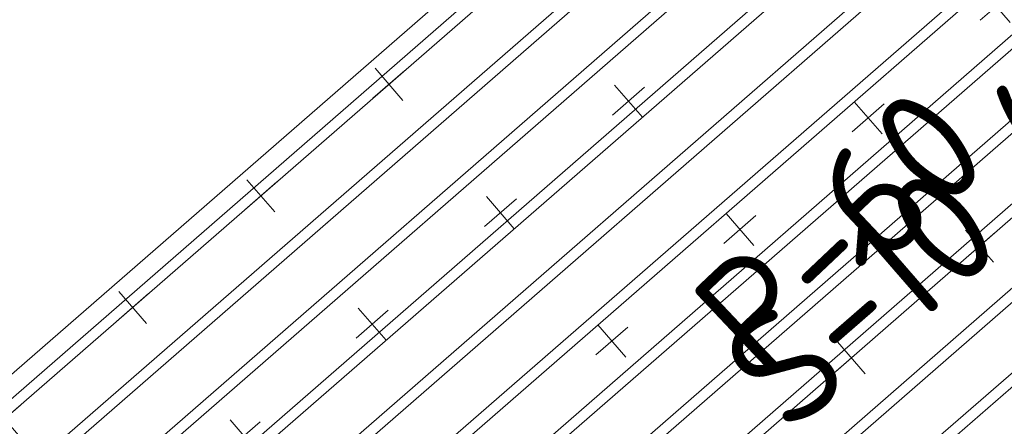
# Model space of a CAD drawing. Header units: millimetres. Extents: x 102382 to 164490, y 45733 to 103316.
# Tile 129 of 183: x 145032 to 146192, y 72785 to 73263. Entities that reach past the tile are written whole.
import ezdxf

# ---------------------------------------------------------------- set-up
doc = ezdxf.new("R2010")
doc.units = ezdxf.units.MM
for name, color, linetype, lineweight, true_color in [('_SA-LAGI', 7, 'Continuous', 9, 0x5b5b5b), ('_SA-LAGI_hatch', 7, 'Continuous', 5, 0x787878), ('_SA-PORAND', 7, 'Continuous', 9, 0x5b5b5b), ('_SA-PORAND_hatch', 254, 'Continuous', 9, 0xbebebe), ('_SA-PORAND_tekst', 7, 'Continuous', 9, 0x5b5b5b), ('_SA-SEIN_tekst', 250, 'Continuous', 0, 0x333333)]:
    doc.layers.add(name, color=color, linetype=linetype, lineweight=lineweight, true_color=true_color)
doc.styles.add('DIN Pro Medium-Medium', font='txt')

msp = doc.modelspace()

# ---------------------------------------------------------------- hatches: boundary and pattern name
at = {"layer": '_SA-LAGI_hatch'}
h = msp.add_hatch(dxfattribs=at)
h.set_pattern_fill('Plus', color=256, scale=200, angle=41, style=0, pattern_type=2)
h.set_pattern_definition([(41, (-18.87, -16.4), (-131.2118, 150.94192), [50, -150]), (131, (16.4, -18.87), (-150.94192, -131.2118), [50, -150])])
h.paths.add_polyline_path([(147762.2, 75227.5), (148483.9, 74397.3), (144555.6, 70982.5), (143833.9, 71812.7)], flags=0)
at = {"layer": '_SA-PORAND_hatch', "true_color": 0x81a8ca}
h = msp.add_hatch(dxfattribs=at)
h.set_pattern_fill('Hatch2', color=143, scale=200, angle=41, style=0, pattern_type=2)
h.set_pattern_definition([(41, (2e-12, -2e-12), (-49.204427, 56.60322), []), (41, (-8.2, 9.434), (-49.204427, 56.60322), [])])
h.paths.add_polyline_path([(147762.2, 75227.5), (148483.9, 74397.3), (144555.6, 70982.5), (143833.9, 71812.7)], flags=0)

# ---------------------------------------------------------------- linework, layer by layer
at = {"layer": '_SA-LAGI'}
msp.add_lwpolyline([(147762.2, 75227.5), (148483.9, 74397.3), (144555.6, 70982.5), (143833.9, 71812.7)], close=True, dxfattribs=at)
at = {"layer": '_SA-PORAND'}
msp.add_lwpolyline([(147762.2, 75227.5), (148483.9, 74397.3), (144555.6, 70982.5), (143833.9, 71812.7)], close=True, dxfattribs=at)

# ---------------------------------------------------------------- texts
at = {"layer": '_SA-PORAND_tekst', "insert": (145815.2, 72934.9), "char_height": 135, "width": 1047.541, "attachment_point": 1, "rotation": 43.3753, "style": 'DIN Pro Medium-Medium'}
msp.add_mtext('P-60', dxfattribs=at)
at = {"layer": '_SA-SEIN_tekst', "insert": (145849.8, 72873.5), "char_height": 135, "width": 2050.82, "attachment_point": 1, "rotation": 41, "style": 'DIN Pro Medium-Medium'}
msp.add_mtext('S-10 (Hall)', dxfattribs=at)

doc.saveas('drawing.dxf')
